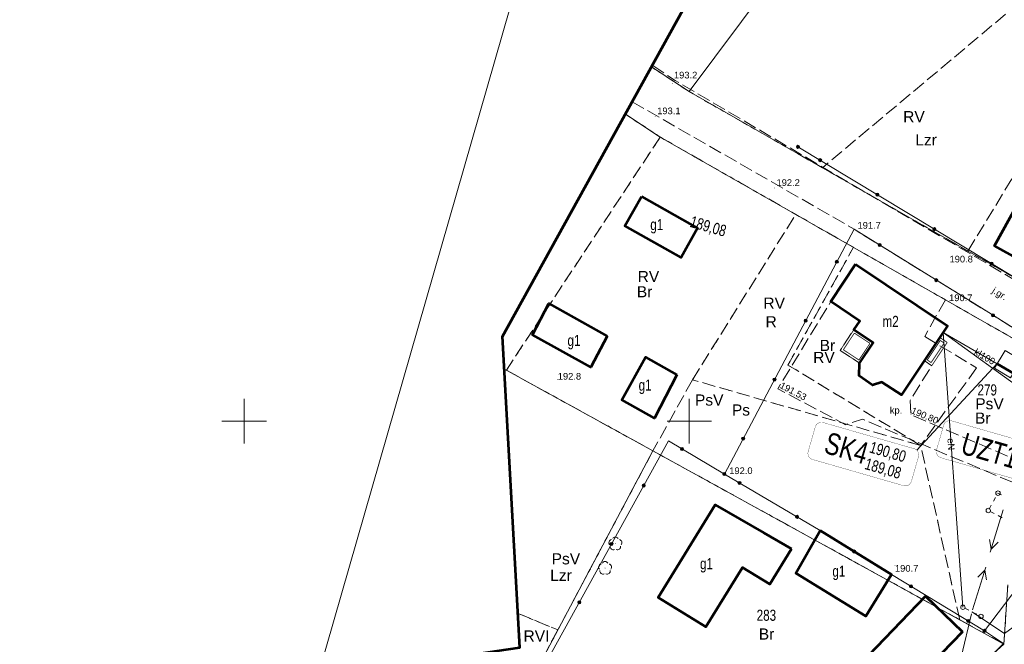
# Model space of a CAD drawing. Header units: metres. Extents: x 7482748 to 7484637, y 5684406 to 5687014.
# Tile 64 of 180: x 7482975 to 7483085, y 5685725 to 5685795. Entities that reach past the tile are written whole.
import ezdxf
from ezdxf.enums import TextEntityAlignment as Align
from ezdxf.lldxf.tags import DXFTag

# ---------------------------------------------------------------- set-up
doc = ezdxf.new("R2010")
doc.units = ezdxf.units.M
doc.header["$MEASUREMENT"] = 0
for name, pattern in [('1', [1.5, 1, -0.5]), ('2', [2, 1.5, -0.5]), ('KTJZ01_500', [2, 1.5, -0.5]), ('l217_500', [2, 1.5, -0.5]), ('l218_500', [1, 0.5, -0.5])]:
    doc.linetypes.add(name, pattern=pattern)
for name, color, linetype, lineweight, true_color in [('.przyłącza', 32, 'Continuous', 50, 0xbd5e00), ('GES__SUPE_pL', 1, 'Continuous', 13, 0xff0000), ('GES__SUPK_01_pL', 7, 'Continuous', 13, 0x803300), ('GES__SUPT_pL', 7, 'Continuous', 13, 0xff9100), ('GES__SUPW_01_pL', 5, 'Continuous', 13, 0x0000ff), ('OBOP02_01', 7, 'Continuous', 13, 0x008000)]:
    doc.layers.add(name, color=color, linetype=linetype, lineweight=lineweight, true_color=true_color)
for name, color, linetype, lineweight in [('_Dzialki', 7, 'Continuous', 0), ('_Dzialki_opis', 7, 'Continuous', 0), ('_Kontury', 7, 'Continuous', 0), ('_Kontury_opis', 7, 'Continuous', 0), ('_Podzial_sekcyjny_krzyze', 7, '1', 13), ('_Uzytki', 7, 'Continuous', 0), ('_Uzytki_opis', 7, 'Continuous', 0), ('_Zakres2', 7, 'Continuous', 0), ('EGB_Budynek', 7, 'Continuous', 0), ('EGB_Budynek_opis', 7, 'Continuous', 0), ('EGB_ObiektTrwaleZwiazanyZBudynk', 7, 'Continuous', 0), ('GES__SUSM05_01L', 7, 'Continuous', 13), ('GES__SUSM06_03O', 7, 'Continuous', 13), ('GES__SUUS07_1_O', 7, 'Continuous', 13), ('KTOK05_01', 7, 'Continuous', 13), ('RTPW01_P', 7, 'Continuous', 0), ('RTPW02_P', 7, 'Continuous', 0), ('SUPE_L_3', 1, 'Continuous', 13)]:
    doc.layers.add(name, color=color, linetype=linetype, lineweight=lineweight)
doc.layers.add('_ramki_nieplotowane', color=7, linetype='Continuous', lineweight=0, plot=False)
doc.layers.add('GES__SUPE_pT', color=1, linetype='Continuous', lineweight=13, true_color=0xff0000, transparency=0.25)
doc.layers.add('GES__SUPK_01_pT', color=7, linetype='Continuous', lineweight=13, true_color=0x803300, transparency=0.25)
doc.layers.add('IS_Węzeł_sieci_kanalizacyjnej_-_opisy', color=7, linetype='Continuous')
for name, color, linetype, lineweight, transparency in [('KTJZ01_O', 7, 'KTJZ01_500', 13, 0.5), ('KTJZ01_T', 7, 'Continuous', 13, 0.25), ('KTPL01_O', 7, 'KTJZ01_500', 13, 0.5), ('KTPL01_T', 7, 'Continuous', 13, 0.25), ('RTPW01_G', 7, 'Continuous', 13, 0.25), ('RTPW02_G', 7, 'Continuous', 13, 0.25)]:
    doc.layers.add(name, color=color, linetype=linetype, lineweight=lineweight, transparency=transparency)
doc.styles.get("Standard").update_dxf_attribs({"font": 'simplex.shx', "width": 0.75})
doc.styles.add('STYL_ARIAL', font='simplex.shx', dxfattribs={"width": 0.75, "oblique": 0.1})
doc.styles.add('Style-Arial', font='arial.ttf')
tags = doc.linetypes.add('SOLID', pattern=[10, 10, 0]).pattern_tags.tags
tags[6:7] = [DXFTag(74, 4), DXFTag(75, 0), DXFTag(340, '0'), DXFTag(46, 0.0), DXFTag(50, 0.0), DXFTag(44, 0.0), DXFTag(45, 0.0)]
tags[4:5] = [DXFTag(74, 4), DXFTag(75, 0), DXFTag(340, '0'), DXFTag(46, 0.0), DXFTag(50, 0.0), DXFTag(44, 0.0), DXFTag(45, 0.0)]

# ---------------------------------------------------------------- blocks, each defined once
blk = doc.blocks.new('OBOP02_01')
at = {"layer": 'OBOP02_01', "linetype": 'Continuous', "lineweight": 13}
h = blk.add_hatch(color=256, dxfattribs=at)
edge = h.paths.add_edge_path()
edge.add_arc((0, 0), 0.05, 0, 360)
for centre, start, end in [((-0.38, 0.12), 102, 222), ((0, 0.4), 30, 150), ((0.38, 0.12), 318, 78), ((-0.24, -0.32), 174, 294), ((0.24, -0.32), 246, 6)]:
    blk.add_arc(centre, 0.35, start, end, dxfattribs=at)
blk = doc.blocks.new('RTPW01')
at = {"layer": 'RTPW01_P', "linetype": 'Continuous', "lineweight": 0}
h = blk.add_hatch(color=256, dxfattribs=at)
edge = h.paths.add_edge_path()
edge.add_arc((0, 0), 0.045, 0, 360)
blk = doc.blocks.new('RTPW01_2')
at = {"layer": 'RTPW01_P', "linetype": 'Continuous', "lineweight": 0}
h = blk.add_hatch(color=256, dxfattribs=at)
edge = h.paths.add_edge_path()
edge.add_arc((0, 0), 0.045, 0, 360)
blk = doc.blocks.new('RTPW01_3')
at = {"layer": 'RTPW02_P', "linetype": 'Continuous', "lineweight": 0}
h = blk.add_hatch(color=256, dxfattribs=at)
edge = h.paths.add_edge_path()
edge.add_arc((0, 0), 0.045, 0, 360)

msp = doc.modelspace()

# ---------------------------------------------------------------- hatches: boundary and pattern name
at = {"layer": 'KTOK05_01', "linetype": 'Continuous', "lineweight": 13}
h = msp.add_hatch(color=256, dxfattribs=at)
edge = h.paths.add_edge_path()
edge.add_arc((7483062.21, 5685780.83), 0.175, 0, 360)
h = msp.add_hatch(color=256, dxfattribs=at)
edge = h.paths.add_edge_path()
edge.add_arc((7483064.69681, 5685779.32965), 0.175, 0, 360)
h = msp.add_hatch(color=256, dxfattribs=at)
edge = h.paths.add_edge_path()
edge.add_arc((7483071.11857, 5685775.45524), 0.175, 0, 360)
h = msp.add_hatch(color=256, dxfattribs=at)
edge = h.paths.add_edge_path()
edge.add_arc((7483077.54033, 5685771.58084), 0.175, 0, 360)
h = msp.add_hatch(color=256, dxfattribs=at)
edge = h.paths.add_edge_path()
edge.add_arc((7483071.3775, 5685769.80729), 0.175, 0, 360)
h = msp.add_hatch(color=256, dxfattribs=at)
edge = h.paths.add_edge_path()
edge.add_arc((7483066.5847, 5685767.92326), 0.175, 0, 360)
h = msp.add_hatch(color=256, dxfattribs=at)
edge = h.paths.add_edge_path()
edge.add_arc((7483083.96209, 5685767.70643), 0.175, 0, 360)
h = msp.add_hatch(color=256, dxfattribs=at)
edge = h.paths.add_edge_path()
edge.add_arc((7483077.75072, 5685765.85354), 0.175, 0, 360)
h = msp.add_hatch(color=256, dxfattribs=at)
edge = h.paths.add_edge_path()
edge.add_arc((7483084.12206, 5685761.8968), 0.175, 0, 360)
h = msp.add_hatch(color=256, dxfattribs=at)
edge = h.paths.add_edge_path()
edge.add_arc((7483063.07643, 5685761.29438), 0.175, 0, 360)
h = msp.add_hatch(color=256, dxfattribs=at)
edge = h.paths.add_edge_path()
edge.add_arc((7483059.56816, 5685754.6655), 0.175, 0, 360)
h = msp.add_hatch(color=256, dxfattribs=at)
edge = h.paths.add_edge_path()
edge.add_arc((7483056.05988, 5685748.03662), 0.175, 0, 360)
h = msp.add_hatch(color=256, dxfattribs=at)
edge = h.paths.add_edge_path()
edge.add_arc((7483049.1896, 5685746.8609), 0.175, 0, 360)
h = msp.add_hatch(color=256, dxfattribs=at)
edge = h.paths.add_edge_path()
edge.add_arc((7483053.95, 5685744.05), 0.175, 0, 360)
h = msp.add_hatch(color=256, dxfattribs=at)
edge = h.paths.add_edge_path()
edge.add_arc((7483044.89031, 5685742.76886), 0.175, 0, 360)
h = msp.add_hatch(color=256, dxfattribs=at)
edge = h.paths.add_edge_path()
edge.add_arc((7483055.64802, 5685743.04792), 0.175, 0, 360)
h = msp.add_hatch(color=256, dxfattribs=at)
edge = h.paths.add_edge_path()
edge.add_arc((7483062.10712, 5685739.23609), 0.175, 0, 360)
h = msp.add_hatch(color=256, dxfattribs=at)
edge = h.paths.add_edge_path()
edge.add_arc((7483041.26679, 5685736.20227), 0.175, 0, 360)
h = msp.add_hatch(color=256, dxfattribs=at)
edge = h.paths.add_edge_path()
edge.add_arc((7483068.52196, 5685735.35088), 0.175, 0, 360)
h = msp.add_hatch(color=256, dxfattribs=at)
edge = h.paths.add_edge_path()
edge.add_arc((7483074.91686, 5685731.43238), 0.175, 0, 360)
h = msp.add_hatch(color=256, dxfattribs=at)
edge = h.paths.add_edge_path()
edge.add_arc((7483037.64327, 5685729.63568), 0.175, 0, 360)
h = msp.add_hatch(color=256, dxfattribs=at)
edge = h.paths.add_edge_path()
edge.add_arc((7483081.33068, 5685727.54485), 0.175, 0, 360)
h = msp.add_hatch(color=256, dxfattribs=at)
edge = h.paths.add_edge_path()
edge.add_arc((7483083.17, 5685726.43), 0.175, 0, 360)
h = msp.add_hatch(color=256, dxfattribs=at)
edge = h.paths.add_edge_path()
edge.add_arc((7483083.17, 5685726.43), 0.175, 0, 360)
h = msp.add_hatch(color=256, dxfattribs=at)
edge = h.paths.add_edge_path()
edge.add_arc((7483083.17, 5685726.43), 0.175, 0, 360)

# ---------------------------------------------------------------- linework, layer by layer
at = {"layer": '.przyłącza', "linetype": 'Continuous'}
msp.add_lwpolyline([(7483084.58, 5685756.44), (7483095.44831, 5685750.10912)], dxfattribs=at)
at = {"layer": '_Dzialki', "color": 96, "linetype": 'Continuous', "true_color": 0x008000, "flags": 128}
for points in [[(7483085.17, 5685834.15), (7483049.99, 5685787.04)], [(7483049.99, 5685787.04), (7483045.76, 5685789.82)], [(7483049.99, 5685787.04), (7483106.2, 5685754.88)], [(7483042.82, 5685784.5), (7483046.74, 5685781.93)], [(7483046.74, 5685781.93), (7483102.17, 5685750.28)], [(7483045.92, 5685746.66), (7483029.23, 5685755.85)], [(7483031.66, 5685719.8), (7483045.92, 5685746.66)], [(7483045.92, 5685746.66), (7483085.35, 5685724.94)], [(7483085.78, 5685731.6), (7483085.35, 5685724.94)], [(7483085.35, 5685724.94), (7483061.24, 5685703.17)]]:
    msp.add_lwpolyline(points, dxfattribs=at)
at = {"layer": '_Kontury', "color": 96, "linetype": 'l217_500', "true_color": 0x008000, "flags": 128}
for points in [[(7483087.07, 5685797.03), (7483064.96, 5685778.48)], [(7483081.3, 5685769.12), (7483095.49, 5685792.41)], [(7483045.76, 5685789.82), (7483049.99, 5685787.04)], [(7483049.99, 5685787.04), (7483064.96, 5685778.48)], [(7483046.74, 5685781.93), (7483042.82, 5685784.5)], [(7483046.74, 5685781.93), (7483029.45, 5685755.73)], [(7483061.96, 5685773.24), (7483046.74, 5685781.93)], [(7483064.96, 5685778.48), (7483081.3, 5685769.12)], [(7483050.36, 5685754.65), (7483061.96, 5685773.24)], [(7483068.44, 5685769.54), (7483061.96, 5685773.24)], [(7483061.09, 5685756.31), (7483068.44, 5685769.54)], [(7483078.77, 5685763.64), (7483068.44, 5685769.54)], [(7483078.77, 5685763.64), (7483076.46, 5685759.52)], [(7483102.17, 5685750.28), (7483078.77, 5685763.64)], [(7483076.46, 5685759.52), (7483082.27, 5685755.98)], [(7483075.99, 5685747.27), (7483061.09, 5685756.31)], [(7483082.27, 5685755.98), (7483075.99, 5685747.27)], [(7483029.23, 5685755.85), (7483029.45, 5685755.73)], [(7483029.45, 5685755.73), (7483045.92, 5685746.66)], [(7483050.36, 5685754.65), (7483045.92, 5685746.66)], [(7483075.99, 5685747.27), (7483050.36, 5685754.65)], [(7483080.39, 5685727.67), (7483075.99, 5685747.27)], [(7483045.92, 5685746.66), (7483035.24, 5685726.54)], [(7483045.92, 5685746.66), (7483080.39, 5685727.67)], [(7483085.35, 5685724.94), (7483085.78, 5685731.6)], [(7483030.77, 5685728.38), (7483035.24, 5685726.54)], [(7483085.35, 5685724.94), (7483080.39, 5685727.67)], [(7483035.24, 5685726.54), (7483031.66, 5685719.8)], [(7483061.24, 5685703.17), (7483085.35, 5685724.94)]]:
    msp.add_lwpolyline(points, dxfattribs=at)
at = {"layer": '_Podzial_sekcyjny_krzyze', "linetype": 'Continuous'}
for p, q in [((7483000, 5685747.5), (7483000, 5685752.5)), ((7483050, 5685747.5), (7483050, 5685752.5)), ((7482997.5, 5685750), (7483002.5, 5685750)), ((7483047.5, 5685750), (7483052.5, 5685750))]:
    msp.add_line(p, q, dxfattribs=at)
at = {"layer": '_ramki_nieplotowane', "color": 3, "linetype": 'Continuous', "lineweight": 0, "flags": 128}
msp.add_lwpolyline([(7482999.77, 5685691.75), (7483285.22, 5685609.72), (7483401.36, 5686013.86), (7483115.9, 5686095.89), (7482999.77, 5685691.75)], close=True, dxfattribs=at)
at = {"layer": '_Uzytki', "color": 96, "linetype": 'l218_500', "true_color": 0x008000, "flags": 128}
for points in [[(7483045.76, 5685789.82), (7483049.99, 5685787.04)], [(7483049.99, 5685787.04), (7483064.96, 5685778.48)], [(7483046.74, 5685781.93), (7483042.82, 5685784.5)], [(7483046.74, 5685781.93), (7483029.45, 5685755.73)], [(7483061.96, 5685773.24), (7483046.74, 5685781.93)], [(7483064.96, 5685778.48), (7483081.3, 5685769.12)], [(7483050.36, 5685754.65), (7483061.96, 5685773.24)], [(7483068.44, 5685769.54), (7483061.96, 5685773.24)], [(7483061.09, 5685756.31), (7483068.44, 5685769.54)], [(7483078.77, 5685763.64), (7483068.44, 5685769.54)], [(7483081.3, 5685769.12), (7483106.2, 5685754.88)], [(7483102.17, 5685750.28), (7483078.77, 5685763.64)], [(7483075.99, 5685747.27), (7483061.09, 5685756.31)], [(7483029.45, 5685755.73), (7483045.92, 5685746.66)], [(7483075.99, 5685747.27), (7483050.36, 5685754.65)], [(7483080.39, 5685727.67), (7483075.99, 5685747.27)], [(7483045.92, 5685746.66), (7483035.24, 5685726.54)], [(7483080.39, 5685727.67), (7483045.92, 5685746.66)], [(7483085.35, 5685724.94), (7483085.78, 5685731.6)], [(7483035.24, 5685726.54), (7483030.77, 5685728.38)], [(7483085.35, 5685724.94), (7483080.39, 5685727.67)], [(7483035.24, 5685726.54), (7483031.66, 5685719.8)], [(7483061.24, 5685703.17), (7483085.35, 5685724.94)]]:
    msp.add_lwpolyline(points, dxfattribs=at)
at = {"layer": '_Zakres2', "color": 250, "linetype": 'Continuous', "lineweight": 53, "flags": 128}
msp.add_lwpolyline([(7482919.75, 5685689.31), (7482985.12, 5685714.14), (7482993.32, 5685719.02), (7483030.98, 5685724.55), (7483029.03, 5685759.51), (7483089.19, 5685868.5), (7483106.77, 5685891.16), (7483136.06, 5685890.57), (7483164.61, 5685888.16), (7483184.14, 5685878.01), (7483241.37, 5685938.75)], dxfattribs=at)
at = {"layer": 'EGB_Budynek', "color": 7, "linetype": 'Continuous', "lineweight": 53, "flags": 128}
for points in [[(7483044.64, 5685775.27), (7483050.92, 5685771.7), (7483049.08, 5685768.39), (7483042.76, 5685771.96), (7483044.64, 5685775.27)], [(7483103.11, 5685769.97), (7483098.49, 5685761.82), (7483084.28, 5685769.71), (7483087.63, 5685775.75), (7483091.13, 5685773.8), (7483090.73, 5685773.1), (7483097.28, 5685769.42), (7483098.93, 5685772.33), (7483103.11, 5685769.97)], [(7483068.66, 5685767.63), (7483079.01, 5685760.71), (7483073.83, 5685752.95), (7483071.64, 5685754.39), (7483070.6, 5685754.05), (7483069.08, 5685755.1), (7483069.13, 5685756.52), (7483070.65, 5685758.81), (7483068.48, 5685760.26), (7483069.15, 5685761.22), (7483065.91, 5685763.46), (7483068.66, 5685767.63)], [(7483040.77, 5685759.57), (7483038.94, 5685756.08), (7483032.4, 5685759.71), (7483034.24, 5685763.21), (7483040.77, 5685759.57)], [(7483048.59, 5685755.19), (7483046.08, 5685750.33), (7483042.43, 5685752.38), (7483045.07, 5685757.2), (7483048.59, 5685755.19)], [(7483061.48, 5685735.63), (7483059.05, 5685731.68), (7483055.98, 5685733.56), (7483051.87, 5685726.87), (7483046.5, 5685730.17), (7483052.92, 5685740.59), (7483058.36, 5685737.44), (7483061.48, 5685735.63)], [(7483064.71, 5685737.7), (7483072.72, 5685732.78), (7483069.83, 5685728.08), (7483061.97, 5685732.91), (7483064.71, 5685737.7)], [(7483080.7, 5685726.33), (7483072.46, 5685717.81), (7483068.32, 5685721.8), (7483076.53, 5685730.34), (7483080.7, 5685726.33)]]:
    msp.add_lwpolyline(points, dxfattribs=at)
at = {"layer": 'EGB_ObiektTrwaleZwiazanyZBudynk', "color": 7, "const_width": 0.09, "flags": 128}
for points in [[(7483066.96, 5685757.96), (7483068.48, 5685760.25)], [(7483068.48, 5685760.25), (7483070.65, 5685758.81)], [(7483076.39, 5685756.8), (7483078.13, 5685759.42)], [(7483078.13, 5685759.42), (7483078.98, 5685758.85)], [(7483070.65, 5685758.81), (7483069.13, 5685756.52)], [(7483078.98, 5685758.85), (7483077.24, 5685756.23)], [(7483069.13, 5685756.52), (7483066.96, 5685757.96)], [(7483077.24, 5685756.23), (7483076.39, 5685756.8)]]:
    msp.add_lwpolyline(points, dxfattribs=at)
at = {"layer": 'EGB_ObiektTrwaleZwiazanyZBudynk', "color": 7, "linetype": '2', "const_width": 0.09}
for points in [[(7483067.31, 5685758.03), (7483068.55, 5685759.9)], [(7483068.55, 5685759.9), (7483070.3, 5685758.74)], [(7483070.3, 5685758.74), (7483069.06, 5685756.87)], [(7483076.74, 5685756.87), (7483078.2, 5685759.07)], [(7483078.63, 5685758.78), (7483077.17, 5685756.58)], [(7483078.2, 5685759.07), (7483078.63, 5685758.78)], [(7483069.06, 5685756.87), (7483067.31, 5685758.03)], [(7483077.17, 5685756.58), (7483076.74, 5685756.87)]]:
    msp.add_lwpolyline(points, dxfattribs=at)
at = {"layer": 'GES__SUPE_pL', "linetype": 'Continuous', "lineweight": 13}
msp.add_line((7483078.52, 5685759.97), (7483080.74, 5685729.08), dxfattribs=at)
at = {"layer": 'GES__SUPK_01_pL', "linetype": 'Continuous', "lineweight": 13}
msp.add_line((7483078.52, 5685759.97), (7483084.58, 5685756.44), dxfattribs=at)
at = {"layer": 'GES__SUPT_pL', "linetype": 'Continuous', "lineweight": 13, "flags": 128}
msp.add_lwpolyline([(7483081.76, 5685728.57), (7483085.4, 5685726.13), (7483087.38, 5685727.54), (7483089.62, 5685731.41), (7483092.95, 5685736.47), (7483097.62, 5685743.15), (7483102.16, 5685749.77), (7483105.36, 5685753.6), (7483106.57, 5685753.33), (7483108.62, 5685754.23), (7483114.08, 5685760.23), (7483113.27, 5685761.19), (7483110.78, 5685764.11)], dxfattribs=at)
at = {"layer": 'GES__SUPW_01_pL', "linetype": 'Continuous', "lineweight": 13}
msp.add_line((7483078.52, 5685759.97), (7483100.8, 5685743.85), dxfattribs=at)
at = {"layer": 'GES__SUSM05_01L', "linetype": 'Continuous', "lineweight": 13}
for p, q in [((7483080.96, 5685728.97), (7483081.41, 5685728.74)), ((7483081.85, 5685728.51), (7483082.3, 5685728.29)), ((7483082.75, 5685728.06), (7483082.77, 5685728.05))]:
    msp.add_line(p, q, dxfattribs=at)
for centre in [(7483080.74, 5685729.08), (7483082.77, 5685728.05)]:
    msp.add_circle(centre, 0.25, dxfattribs=at)
at = {"layer": 'GES__SUSM06_03O', "linetype": 'Continuous', "lineweight": 13}
for p, q in [((7483083.92, 5685740.56), (7483083.68, 5685740.12)), ((7483084.41, 5685741.43), (7483084.17, 5685740.99)), ((7483083.81, 5685739.84), (7483084.25, 5685739.61)), ((7483084.7, 5685739.38), (7483085.14, 5685739.14))]:
    msp.add_line(p, q, dxfattribs=at)
at = {"layer": 'GES__SUSM06_03O', "linetype": 'Continuous', "lineweight": 13, "flags": 128}
msp.add_lwpolyline([(7483085.08, 5685741.7), (7483084.68, 5685741.91), (7483084.66, 5685741.87)], dxfattribs=at)
at = {"layer": 'GES__SUSM06_03O', "linetype": 'Continuous', "lineweight": 13}
for centre in [(7483084.68, 5685741.91), (7483083.59, 5685739.96), (7483083.59, 5685739.96)]:
    msp.add_circle(centre, 0.25, dxfattribs=at)
at = {"layer": 'GES__SUUS07_1_O', "linetype": 'Continuous', "lineweight": 13, "flags": 128}
msp.add_lwpolyline([(7483087.28, 5685756.84), (7483085.48, 5685757.93), (7483084.29, 5685755.95), (7483086.09, 5685754.87), (7483087.28, 5685756.84)], close=True, dxfattribs=at)
at = {"layer": 'IS_Węzeł_sieci_kanalizacyjnej_-_opisy', "color": 18, "linetype": 'SOLID', "ltscale": 0.01, "true_color": 0x000000}
msp.add_lwpolyline([(7483075.55316, 5685746.73778), (7483084.60557, 5685756.49573)], dxfattribs=at)
at = {"layer": 'IS_Węzeł_sieci_kanalizacyjnej_-_opisy', "color": 18, "linetype": 'SOLID', "ltscale": 0.01, "true_color": 0x000000, "const_width": 0.03}
for points in [[(7483063.85241, 5685745.69145), (7483074.06748, 5685742.75046, 0.414214), (7483074.95857, 5685743.24316), (7483075.75538, 5685746.01074, 0.414214), (7483075.26268, 5685746.90184), (7483065.04762, 5685749.84282, 0.414214), (7483064.15652, 5685749.35012), (7483063.35972, 5685746.58254, 0.414214), (7483063.85241, 5685745.69145)], [(7483078.27653, 5685745.884), (7483092.30662, 5685741.84465, 0.414214), (7483093.19772, 5685742.33734), (7483093.99453, 5685745.10492, 0.414214), (7483093.50183, 5685745.99602), (7483079.47173, 5685750.03537, 0.414214), (7483078.58064, 5685749.54268), (7483077.78383, 5685746.7751, 0.414214), (7483078.27653, 5685745.884)]]:
    msp.add_lwpolyline(points, format="xyb", dxfattribs=at)
at = {"layer": 'KTJZ01_O', "linetype": 'KTJZ01_500', "lineweight": 13, "flags": 128}
msp.add_lwpolyline([(7483043.59, 5685785.9), (7483068.52, 5685771.58), (7483083.64, 5685762.2), (7483101.59, 5685750.91), (7483102.17, 5685750.28), (7483103.9, 5685747.11, -0.05), (7483108.73, 5685753.09), (7483109.08, 5685753.47), (7483107.68, 5685754.28), (7483104.92, 5685755.06), (7483048.43, 5685788.29), (7483045.86, 5685790)], format="xyb", dxfattribs=at)
at = {"layer": 'KTOK05_01', "linetype": 'Continuous', "lineweight": 13, "flags": 128}
for points in [[(7483114.04, 5685764.26), (7483112.03, 5685762.96), (7483104.92, 5685755.06), (7483092.89, 5685762.32), (7483062.21, 5685780.83)], [(7483095.93, 5685743.45), (7483101.59, 5685750.91), (7483083.64, 5685762.2), (7483068.52, 5685771.58), (7483053.95, 5685744.05)], [(7483073.09, 5685713.16), (7483071.73, 5685711.91), (7483062.04, 5685703.05), (7483032.42, 5685720.17), (7483047.65, 5685747.77), (7483053.95, 5685744.05), (7483064.71, 5685737.7), (7483072.71, 5685732.77), (7483083.17, 5685726.43)], [(7483083.17, 5685726.43), (7483086.96, 5685731.4), (7483092.82, 5685739.31)], [(7483083.17, 5685726.43), (7483085.31, 5685725), (7483075.63, 5685715.51)]]:
    msp.add_lwpolyline(points, dxfattribs=at)
at = {"layer": 'KTOK05_01', "linetype": 'Continuous', "lineweight": 13}
for centre in [(7483062.21, 5685780.83), (7483064.7, 5685779.33), (7483071.12, 5685775.46), (7483077.54, 5685771.58), (7483071.38, 5685769.81), (7483066.58, 5685767.92), (7483083.96, 5685767.71), (7483077.75, 5685765.85), (7483084.12, 5685761.9), (7483063.08, 5685761.29), (7483059.57, 5685754.67), (7483056.06, 5685748.04), (7483049.19, 5685746.86), (7483053.95, 5685744.05), (7483044.89, 5685742.77), (7483055.65, 5685743.05), (7483062.11, 5685739.24), (7483041.27, 5685736.2), (7483068.52, 5685735.35), (7483074.92, 5685731.43), (7483037.64, 5685729.64), (7483081.33, 5685727.54), (7483083.17, 5685726.43), (7483083.17, 5685726.43), (7483083.17, 5685726.43)]:
    msp.add_circle(centre, 0.175, dxfattribs=at)
at = {"layer": 'KTPL01_O', "linetype": 'KTJZ01_500', "lineweight": 13, "flags": 128}
msp.add_lwpolyline([(7483092.82, 5685739.31), (7483095.93, 5685743.45), (7483095.33, 5685743.78), (7483092.04, 5685743.38), (7483074.9, 5685750.73), (7483074.83, 5685752.33), (7483077.24, 5685756.23), (7483076.39, 5685756.8), (7483073.83, 5685752.95), (7483071.64, 5685754.39), (7483070.6, 5685754.05), (7483069.08, 5685755.1), (7483069.13, 5685756.52), (7483066.96, 5685757.96), (7483068.48, 5685760.26), (7483069.15, 5685761.22), (7483065.91, 5685763.46), (7483059.95, 5685753.63), (7483067.56, 5685749.6), (7483069.46, 5685750.21), (7483091.05, 5685741.14), (7483092.82, 5685739.31)], close=True, dxfattribs=at)
at = {"layer": 'SUPE_L_3', "linetype": 'Continuous'}
for p, q in [((7483085.28, 5685740.05), (7483083.81, 5685735.27)), ((7483083.73, 5685736.71), (7483083.91, 5685735.6)), ((7483084.69, 5685736.41), (7483083.91, 5685735.6)), ((7483083.3, 5685733.59), (7483081.83, 5685728.81)), ((7483083.2, 5685733.26), (7483082.42, 5685732.45)), ((7483083.2, 5685733.26), (7483083.38, 5685732.15)), ((7483080.56, 5685723.46), (7483081.7, 5685728.33))]:
    msp.add_line(p, q, dxfattribs=at)

# ---------------------------------------------------------------- block references
at = {"layer": 'OBOP02_01', "linetype": 'Continuous', "lineweight": 13}
for p in [(7483041.7, 5685736.22), (7483040.54, 5685733.48)]:
    msp.add_blockref('OBOP02_01', p, dxfattribs=at)
at = {"layer": 'RTPW01_P', "linetype": 'Continuous', "lineweight": 0}
for name, p in [('RTPW01', (7483048.13, 5685787.97)), ('RTPW01', (7483046.17, 5685784.27)), ('RTPW01', (7483059.56, 5685776.2)), ('RTPW01_2', (7483068.52, 5685771.58)), ('RTPW01', (7483081.86, 5685768.59)), ('RTPW01', (7483079.19, 5685763.49)), ('RTPW01', (7483035.23, 5685754.67)), ('RTPW01_2', (7483053.95, 5685744.05)), ('RTPW01', (7483073.11, 5685733.78))]:
    msp.add_blockref(name, p, dxfattribs=at)
at = {"layer": 'RTPW02_P', "linetype": 'Continuous', "lineweight": 0}
for p in [(7483059.95, 5685753.63), (7483074.9, 5685750.73)]:
    msp.add_blockref('RTPW01_3', p, dxfattribs=at)

# ---------------------------------------------------------------- texts
at = {"layer": '_Dzialki_opis', "color": 96, "true_color": 0x008000, "char_height": 1.25, "attachment_point": 7, "line_spacing_factor": 0.6, "style": 'STYL_ARIAL'}
for s, insert in [('\\fArial|b0|i0|c238238|p39;279', (7483082.38, 5685752.87)), ('\\fArial|b0|i0|c238238|p39;283', (7483057.57, 5685727.54))]:
    msp.add_mtext(s, dxfattribs=dict(at, insert=insert))
at = {"layer": '_Kontury_opis', "color": 96, "linetype": 'Continuous', "lineweight": 13, "true_color": 0x008000, "style": 'Style-Arial'}
for s, p in [('RV', (7483074.03, 5685783.6)), ('RV', (7483044.2, 5685765.63)), ('RV', (7483058.33, 5685762.64)), ('RV', (7483063.92, 5685756.54)), ('PsV', (7483050.64, 5685751.75)), ('PsV', (7483082.13, 5685751.33)), ('PsV', (7483034.54, 5685733.9)), ('RVI', (7483031.38, 5685725.23))]:
    msp.add_text(s, height=1.25, dxfattribs=at).set_placement(p)
at = {"layer": '_Uzytki_opis', "color": 96, "linetype": 'Continuous', "lineweight": 13, "true_color": 0x008000, "style": 'Style-Arial'}
for s, p in [('Lzr', (7483075.39, 5685780.99)), ('Br', (7483044.11, 5685763.92)), ('R', (7483058.57, 5685760.55)), ('Br', (7483064.65, 5685757.89)), ('Ps', (7483054.79, 5685750.63)), ('Br', (7483082.1, 5685749.72)), ('Lzr', (7483034.38, 5685732.05)), ('Br', (7483057.81, 5685725.45))]:
    msp.add_text(s, height=1.25, dxfattribs=at).set_placement(p)
at = {"layer": 'EGB_Budynek_opis', "color": 7, "char_height": 1.25, "attachment_point": 7, "line_spacing_factor": 0.6, "style": 'STYL_ARIAL'}
for s, insert in [('\\fArial|b0|i0|c238238|p39;g1', (7483045.62, 5685771.1)), ('\\fArial|b0|i0|c238238|p39;m2', (7483071.71, 5685760.59)), ('\\fArial|b0|i0|c238238|p39;g1', (7483036.32, 5685758.07)), ('\\fArial|b0|i0|c238238|p39;g1', (7483044.31, 5685753.05)), ('\\fArial|b0|i0|c238238|p39;g1', (7483051.21, 5685732.98)), ('\\fArial|b0|i0|c238238|p39;g1', (7483066.08, 5685732.14))]:
    msp.add_mtext(s, dxfattribs=dict(at, insert=insert))
at = {"layer": 'GES__SUPE_pT', "linetype": 'Continuous', "lineweight": 13, "style": 'Style-Arial'}
msp.add_text('eN', height=0.75, rotation=274.13, dxfattribs=at).set_placement((7483079.42, 5685747.41), align=Align.MIDDLE_CENTER)
at = {"layer": 'GES__SUPK_01_pT', "linetype": 'Continuous', "lineweight": 13, "style": 'Style-Arial'}
msp.add_text('kl100', height=0.75, rotation=329.75, dxfattribs=at).set_placement((7483083.19, 5685757.25), align=Align.MIDDLE_CENTER)
at = {"layer": 'IS_Węzeł_sieci_kanalizacyjnej_-_opisy', "color": 18, "linetype": 'SOLID', "ltscale": 0.01, "true_color": 0x000000, "rotation": 343.9385491}
for s, insert, char_height, attachment_point in [('\\fArial|b0|i0;189,08', (7483050.3255, 5685773.10132), 1.2888, 1), ('\\fArial|b0|i0;SK4', (7483069.64327, 5685745.0944), 2.448, 9), ('\\fArial|b0|i0;UZT13', (7483087.88242, 5685744.18858), 2.448, 9), ('\\fArial|b0|i0;190,80', (7483070.08664, 5685746.27293), 1.2888, 7), ('\\fArial|b0|i0;189,08', (7483069.9731, 5685745.87855), 1.2888, 1)]:
    msp.add_mtext(s, dxfattribs=dict(at, insert=insert, char_height=char_height, attachment_point=attachment_point))
at = {"layer": 'KTJZ01_T', "linetype": 'Continuous', "lineweight": 13, "style": 'Style-Arial'}
msp.add_text('j.gr.', height=0.75, rotation=327.76, dxfattribs=at).set_placement((7483083.94, 5685764.48))
at = {"layer": 'KTPL01_T', "linetype": 'Continuous', "lineweight": 13, "style": 'Style-Arial'}
msp.add_text('kp.', height=0.75, dxfattribs=at).set_placement((7483072.53, 5685750.85))
at = {"layer": 'RTPW01_G', "linetype": 'Continuous', "lineweight": 13, "style": 'Style-Arial'}
for s, p in [('193.2', (7483048.28, 5685788.52)), ('193.1', (7483046.4, 5685784.5)), ('192.2', (7483059.8, 5685776.44)), ('191.7', (7483068.9, 5685771.63)), ('190.7', (7483079.19, 5685763.49)), ('192.8', (7483035.23, 5685754.67)), ('192.0', (7483054.49, 5685744.05)), ('190.7', (7483073.11, 5685733.08))]:
    msp.add_text(s, height=0.75, dxfattribs=at).set_placement(p)
msp.add_text('190.8', height=0.75, dxfattribs=at).set_placement((7483081.86, 5685768.59), align=Align.TOP_RIGHT)
at = {"layer": 'RTPW02_G', "linetype": 'Continuous', "lineweight": 13, "style": 'Style-Arial'}
for s, rotation, p in [('191.53', 332.1, (7483060.09, 5685753.78)), ('190.80', 336.79, (7483074.85, 5685750.92))]:
    msp.add_text(s, height=0.75, rotation=rotation, dxfattribs=at).set_placement(p)

doc.saveas('drawing.dxf')
